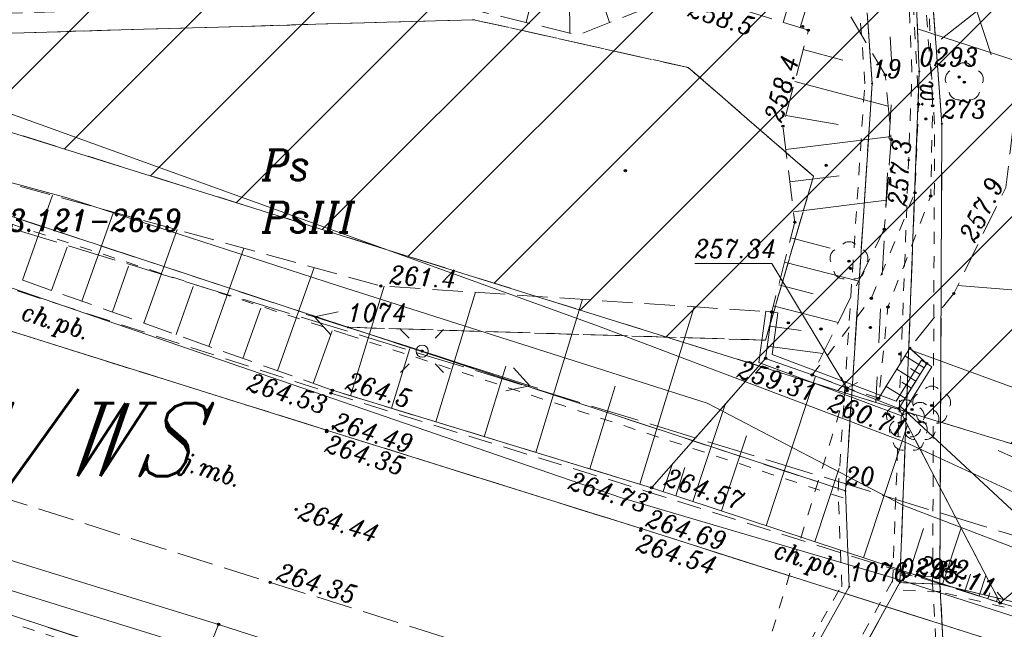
# Model space of a CAD drawing. Header units: metres. Extents: x 7435600 to 7436400, y 5537603 to 5538250.
# Tile 17 of 43: x 7435907 to 7435948, y 5537956 to 5537981. Entities that reach past the tile are written whole.
import ezdxf
from ezdxf.enums import TextEntityAlignment as Align

# ---------------------------------------------------------------- set-up
doc = ezdxf.new("R2010")
doc.units = ezdxf.units.M
doc.header["$MEASUREMENT"] = 0
for name, pattern in [('0.5_0.5', [1, 0.5, -0.5]), ('1.4_1.4', [2.8, 1.4, -1.4]), ('1.5_0.5', [2, 1.5, -0.5]), ('1.5_1.0', [2.5, 1.5, -1]), ('218-500', [1, 0.5, -0.5]), ('219-500', [0]), ('3117-500', [0]), ('ib05_500', [1, 0.5, -0.5]), ('mz1.0_0.5', [1.5, 1, -0.5]), ('mz1.25_0.5', [1.75, 1.25, -0.5]), ('mz2.0_0.5', [2.5, 2, -0.5])]:
    doc.linetypes.add(name, pattern=pattern)
doc.layers.get('0').update_dxf_attribs({"color": 2, "linetype": 'CONTINUOUS', "lineweight": 5})
doc.layers.add('!ramka', color=2, linetype='CONTINUOUS', lineweight=0)
doc.layers.add('BUIB02_02', color=7, linetype='CONTINUOUS', lineweight=0)
for name, color, linetype in [('000 Inne (niezydentyfikowane)', 7, 'CONTINUOUS'), ('131-Punkt osnowy pomiarowej-Atr103', 7, 'CONTINUOUS'), ('140-Punkty robocze', 7, 'CONTINUOUS'), ('203-Punkt załamania granicy działki nie stabilizowany', 7, 'CONTINUOUS'), ('203-Punkt załamania granicy działki nie stabilizowany-Atr103', 7, 'CONTINUOUS'), ('203-Punkt załamania granicy działki nie stabilizowany-Atr104', 7, 'CONTINUOUS'), ('209-Opis konturu klasyfikacyjnego', 7, 'CONTINUOUS'), ('210-Oznaczenie użytku', 7, 'CONTINUOUS'), ('216-Granica obrębu', 7, 'CONTINUOUS'), ('217-Granica konturu klasyfikcyjnego', 7, 'CONTINUOUS'), ('218-Granica użytku', 7, 'CONTINUOUS'), ('218-Granica użytku po granicy działki', 7, 'CONTINUOUS'), ('219-Linia granicy', 7, 'CONTINUOUS'), ('403-Punkt określonej wysokości', 7, 'CONTINUOUS'), ('995-Tekst dodatkowy duży', 7, 'CONTINUOUS'), ('bariera drogowa ochronna (linia)', 7, 'CONTINUOUS'), ('chodnik (powierzchnia)', 7, 'CONTINUOUS'), ('chodnik (powierzchnia)-Atr17', 7, 'CONTINUOUS'), ('drzewo liściaste (punkt)', 7, 'CONTINUOUS'), ('jezdnia (powierzchnia)', 7, 'CONTINUOUS'), ('jezdnia (powierzchnia)-Atr17', 7, 'CONTINUOUS'), ('krawężnik (linia)', 7, 'CONTINUOUS'), ('latarnia na słupie lub maszcie (punkt)', 7, 'CONTINUOUS'), ('Miejsce błędu lub ostrzeżenia po kontroli', 7, 'CONTINUOUS'), ('murek oporowy (linia)', 7, 'CONTINUOUS'), ('Nieprzekraczalna linia zabudowy', 7, 'CONTINUOUS'), ('ogrodzenie trwałe (linia)', 7, 'CONTINUOUS'), ('przepust (linia)', 7, 'CONTINUOUS'), ('przepust (linia) - symbol', 7, 'CONTINUOUS'), ('przewód elektroenergetyczny niskiego napięcia (linia) - symbol', 7, 'CONTINUOUS'), ('przewód gazowy (linia)', 7, 'CONTINUOUS'), ('przewód telekomunikacyjny (linia)', 7, 'CONTINUOUS'), ('przewód telekomunikacyjny - projektowany lub w budowie (linia) - ob. projektowany', 7, 'CONTINUOUS'), ('punkt wysokościowy naturalny', 7, 'CONTINUOUS'), ('punkt wysokościowy naturalny-Atr2', 7, 'CONTINUOUS'), ('punkt wysokościowy sztuczny', 7, 'CONTINUOUS'), ('punkt wysokościowy sztuczny-Atr2', 7, 'CONTINUOUS'), ('rów melioracyjny (powierzchnia)', 7, 'CONTINUOUS'), ('rów melioracyjny (powierzchnia)-Atr17', 7, 'CONTINUOUS'), ('skarpa nieumocniona (powierzchnia)', 7, 'CONTINUOUS'), ('skarpa umocniona (powierzchnia)', 7, 'CONTINUOUS'), ('Strefa zalewowa', 7, 'CONTINUOUS'), ('słup (punkt)', 7, 'CONTINUOUS')]:
    doc.layers.add(name, color=color, linetype=linetype)
doc.styles.get("Standard").update_dxf_attribs({"font": 'italic_1250.shx', "width": 0.75})
doc.linetypes.add('450-500k', pattern='A,2.5,0,[7,ksztalty.shx,S=0.714,R=0,X=0,Y=0],2.5', length=5)
doc.linetypes.add('902-500', pattern='A,3.75,0,[1,ksztalty.shx,S=0.5,R=0,X=0,Y=0],3.75', length=7.5)
doc.linetypes.add('ok01_500', pattern='A,1.75,0,[16,ksztalty.shx,S=1,R=0,X=0,Y=0],1.75', length=3.5)

# ---------------------------------------------------------------- blocks, each defined once
blk = doc.blocks.new('203')
at = {"linetype": 'Continuous', "lineweight": 0}
h = blk.add_hatch(color=0, dxfattribs=at)
edge = h.paths.add_edge_path()
edge.add_arc((0, 0), 0.045, 0, 360)
blk = doc.blocks.new('PE04')
at = {"color": 0, "linetype": 'Continuous', "lineweight": 13}
for p, q in [((4.65, 0), (3.784, 0.5)), ((0.65, 0), (0, 0)), ((0.65, 0), (1.65, 0)), ((1.65, 0), (2.65, 0)), ((2.65, 0), (3.65, 0)), ((3.65, 0), (4.65, 0)), ((4.65, 0), (3.784, -0.5)), ((4.65, 0), (5, 0))]:
    blk.add_line(p, q, dxfattribs=at)
blk = doc.blocks.new('SM04')
at = {"color": 0, "linetype": 'Continuous', "lineweight": 13}
blk.add_circle((0, 0), 0.25, dxfattribs=at)
blk = doc.blocks.new('SM011')
at = {"color": 0, "linetype": 'Continuous', "lineweight": 13}
for p, q in [((-0.53, 0.531), (-0.883, 0.884)), ((0.531, 0.531), (0.884, 0.884)), ((-0.53, -0.53), (-0.883, -0.883)), ((0.531, -0.53), (0.884, -0.883))]:
    blk.add_line(p, q, dxfattribs=at)
blk = doc.blocks.new('OP021')
at = {"linetype": 'Continuous', "lineweight": 13}
h = blk.add_hatch(color=0, dxfattribs=at)
edge = h.paths.add_edge_path()
edge.add_arc((0, 0), 0.05, 0, 360)
at = {"color": 0, "linetype": 'Continuous', "lineweight": 13}
for centre, start, end in [((-0.38, 0.124), 121.308, 202.548), ((0, 0.4), 49.272, 130.728), ((0.38, 0.124), 337.452, 58.692), ((-0.235, -0.324), 193.221, 274.871), ((0.235, -0.324), 265.129, 346.779)]:
    blk.add_arc(centre, 0.4, start, end, dxfattribs=at)
blk = doc.blocks.new('IB05')
at = {"color": 0, "linetype": 'Continuous', "lineweight": 13}
for q in [(0.354, 0.354), (0.354, -0.354)]:
    blk.add_line((0, 0), q, dxfattribs=at)
blk = doc.blocks.new('PW02')
at = {"linetype": 'Continuous', "lineweight": 13}
h = blk.add_hatch(color=0, dxfattribs=at)
edge = h.paths.add_edge_path()
edge.add_arc((0, 0), 0.045, 0, 360)
blk = doc.blocks.new('PW01')
at = {"linetype": 'Continuous', "lineweight": 13}
h = blk.add_hatch(color=0, dxfattribs=at)
edge = h.paths.add_edge_path()
edge.add_arc((0, 0), 0.045, 0, 360)
blk = doc.blocks.new('PIKIETA')
at = {"color": 0}
blk.add_circle((0, 0), 0.045, dxfattribs=at)
blk = doc.blocks.new('801')
at = {"linetype": 'Continuous', "lineweight": 13}
h = blk.add_hatch(color=0, dxfattribs=at)
edge = h.paths.add_edge_path()
edge.add_arc((0, 0), 0.045, 0, 360)

msp = doc.modelspace()

# ---------------------------------------------------------------- hatches: boundary and pattern name
at = {"layer": 'BUIB02_02', "linetype": 'Continuous', "lineweight": 5}
h = msp.add_hatch(dxfattribs=at)
h.set_pattern_fill('HATCH', color=5, style=0, pattern_type=2)
h.set_pattern_definition([(45, (7435931.3295, 5538016.6377), (-2.3199, 2.3199), [])])
h.paths.add_polyline_path([(7435942.54, 5537965.49), (7435954.01, 5537962), (7435954.69, 5537968.64), (7435954.49, 5537974.2), (7435954.23, 5537982.09), (7435956.08, 5537987.17), (7435961.38, 5537997.59), (7435952.34, 5538001.86), (7435946.24, 5538003.48), (7435940.13, 5538005.1), (7435932.04, 5538005.74), (7435931.4, 5538003.98), (7435917.25, 5538005.01), (7435904.32, 5538006.05), (7435898.91, 5538006.81), (7435882.32, 5538006.34), (7435877.4, 5538003.99), (7435867.3, 5537999.62), (7435862.82, 5537995.58), (7435859.81, 5537991.37), (7435864.71, 5537989.81)])

# ---------------------------------------------------------------- linework, layer by layer
at = {"layer": '!ramka', "color": 251, "linetype": 'Continuous', "lineweight": 13}
msp.add_3dface([(7435692.445, 5538052.761), (7436192.445, 5538052.761), (7436192.445, 5537747.761), (7435692.445, 5537747.761)], dxfattribs=at)
at = {"layer": '000 Inne (niezydentyfikowane)', "color": 251, "linetype": 'Continuous', "lineweight": 13, "flags": 128}
for points in [[(7435929.95, 5537980.68), (7435929.9, 5537986.33)], [(7435928.16, 5537981.12), (7435928.8, 5537983.78)], [(7435931.59, 5537981.11), (7435930.74, 5537983.72)], [(7435939.43, 5537980.91), (7435939.94, 5537982.58)], [(7435938.73, 5537981.12), (7435939.02, 5537982.07)], [(7435939.56, 5537980), (7435941.19, 5537979.57)], [(7435939.21, 5537978.69), (7435943.05, 5537977.67)], [(7435938.84, 5537977.29), (7435941, 5537976.92)], [(7435938.84, 5537975.89), (7435943.17, 5537976.42)], [(7435939, 5537974.56), (7435941.04, 5537974.81)], [(7435907.44, 5537970.52), (7435908.68, 5537974.01)], [(7435939.16, 5537973.33), (7435942.98, 5537973.81)], [(7435909.88, 5537969.66), (7435911.18, 5537973.32)], [(7435912.43, 5537968.75), (7435913.8, 5537972.6)], [(7435939.04, 5537972.26), (7435940.67, 5537971.84)], [(7435908.64, 5537970.09), (7435909.28, 5537971.88)], [(7435915.11, 5537967.79), (7435916.55, 5537971.84)], [(7435911.14, 5537969.21), (7435911.8, 5537971.09)], [(7435938.79, 5537971.26), (7435941.84, 5537970.48)], [(7435917.93, 5537966.79), (7435919.44, 5537971.04)], [(7435920.94, 5537965.76), (7435922.32, 5537970.27)], [(7435938.55, 5537970.33), (7435939.97, 5537969.96)], [(7435954.13, 5537969.64), (7435945.91, 5537970.3)], [(7435913.76, 5537968.28), (7435914.46, 5537970.25)], [(7435924.45, 5537964.69), (7435926.08, 5537970.02)], [(7435928.56, 5537963.43), (7435930.48, 5537969.73)], [(7435938.32, 5537969.46), (7435940.99, 5537968.77)], [(7435916.51, 5537967.3), (7435917.24, 5537969.37)], [(7435932.84, 5537962.13), (7435935.07, 5537969.42)], [(7435919.4, 5537966.27), (7435920.18, 5537968.44)], [(7435938.18, 5537968.62), (7435939.47, 5537968.45)], [(7435922.62, 5537965.25), (7435923.37, 5537967.7)], [(7435938.07, 5537967.8), (7435940.36, 5537967.5)], [(7435952.62, 5537964.48), (7435944.07, 5537967.61)], [(7435926.43, 5537964.08), (7435927.32, 5537966.98)], [(7435930.78, 5537962.76), (7435931.82, 5537966.16)], [(7435950.04, 5537959.3), (7435943.55, 5537965.33)], [(7435951.6, 5537961.7), (7435947.57, 5537963.51)], [(7435947.81, 5537957.37), (7435947.54, 5537957.68)]]:
    msp.add_lwpolyline(points, dxfattribs=at)
at = {"layer": '216-Granica obrębu', "color": 3, "linetype": '1.5_1.0', "lineweight": 13, "flags": 128}
for points in [[(7435947.705, 5538003.09), (7435946.19, 5537999.46), (7435943.83, 5537991.28), (7435944.33, 5537979.1), (7435943.53, 5537958.08), (7435938.41, 5537948.81), (7435934.24, 5537941.62), (7435923.3, 5537933.82), (7435903.43, 5537924.18), (7435887.18, 5537929.65), (7435883.87, 5537927.871)], [(7435883.87, 5537927.871), (7435887.18, 5537929.65), (7435903.43, 5537924.18), (7435923.3, 5537933.82), (7435934.24, 5537941.62), (7435938.41, 5537948.81), (7435943.53, 5537958.08), (7435944.33, 5537979.1), (7435943.83, 5537991.28)]]:
    msp.add_lwpolyline(points, dxfattribs=at)
at = {"layer": '217-Granica konturu klasyfikcyjnego', "color": 3, "linetype": '1.5_0.5', "lineweight": 13, "flags": 128}
for points in [[(7435944.43, 5537988.07), (7435945.26, 5537976.95)], [(7435885.95, 5537980.07), (7435926, 5537981.23)], [(7435926, 5537981.23), (7435885.95, 5537980.07)], [(7435926, 5537981.23), (7435934.83, 5537979.26)], [(7435934.83, 5537979.26), (7435926, 5537981.23)], [(7435942.39, 5537978.61), (7435942.19, 5537981.51)], [(7435885.95, 5537980.07), (7435920.83, 5537968.58)], [(7435934.83, 5537979.26), (7435939.98, 5537974.79)], [(7435939.98, 5537974.79), (7435934.83, 5537979.26)], [(7435941.29, 5537961.85), (7435942.39, 5537978.61)], [(7435945.26, 5537976.95), (7435945.18, 5537958.01)], [(7435939.98, 5537974.79), (7435938, 5537968.05)], [(7435938, 5537968.05), (7435939.98, 5537974.79)], [(7435938, 5537968.05), (7435920.83, 5537968.58)], [(7435920.83, 5537968.58), (7435941.29, 5537961.85)], [(7435920.83, 5537968.58), (7435938, 5537968.05)], [(7435917.53, 5537953.28), (7435887.88, 5537962.99)], [(7435943.53, 5537958.08), (7435938.41, 5537948.81)], [(7435945.18, 5537958.01), (7435943.53, 5537958.08)], [(7435945.18, 5537958.01), (7435949.84, 5537956.89)], [(7435945.85, 5537945.72), (7435945.18, 5537958.01)]]:
    msp.add_lwpolyline(points, dxfattribs=at)
at = {"layer": '218-Granica użytku', "color": 3, "linetype": '218-500', "lineweight": 13, "flags": 128}
for points in [[(7435885.95, 5537980.07), (7435926, 5537981.23)], [(7435926, 5537981.23), (7435885.95, 5537980.07)], [(7435926, 5537981.23), (7435934.83, 5537979.26)], [(7435934.83, 5537979.26), (7435926, 5537981.23)], [(7435934.83, 5537979.26), (7435939.98, 5537974.79)], [(7435939.98, 5537974.79), (7435934.83, 5537979.26)], [(7435939.98, 5537974.79), (7435938, 5537968.05)], [(7435938, 5537968.05), (7435939.98, 5537974.79)], [(7435938, 5537968.05), (7435920.83, 5537968.58)], [(7435920.83, 5537968.58), (7435938, 5537968.05)]]:
    msp.add_lwpolyline(points, dxfattribs=at)
at = {"layer": '218-Granica użytku po granicy działki', "color": 3, "linetype": '0.5_0.5', "lineweight": 13}
for p, q in [((7435944.03, 5537979.088), (7435943.53, 5537991.268)), ((7435944.961, 5537976.928), (7435944.131, 5537988.048)), ((7435942.091, 5537978.589), (7435941.891, 5537981.489)), ((7435920.736, 5537968.295), (7435885.856, 5537979.785)), ((7435943.23, 5537958.091), (7435944.03, 5537979.111)), ((7435944.03, 5537979.111), (7435944.03, 5537979.111)), ((7435944.03, 5537979.111), (7435944.03, 5537979.111)), ((7435944.03, 5537979.088), (7435944.03, 5537979.088)), ((7435944.03, 5537979.088), (7435944.03, 5537979.088)), ((7435940.991, 5537961.869), (7435942.091, 5537978.629)), ((7435942.091, 5537978.629), (7435942.091, 5537978.629)), ((7435942.091, 5537978.629), (7435942.091, 5537978.629)), ((7435942.091, 5537978.589), (7435942.091, 5537978.589)), ((7435942.091, 5537978.589), (7435942.091, 5537978.589)), ((7435944.88, 5537958.011), (7435944.96, 5537976.951)), ((7435944.96, 5537976.951), (7435944.96, 5537976.951)), ((7435944.96, 5537976.951), (7435944.96, 5537976.951)), ((7435944.961, 5537976.928), (7435944.961, 5537976.928)), ((7435944.961, 5537976.928), (7435944.961, 5537976.928)), ((7435941.196, 5537961.565), (7435920.736, 5537968.295)), ((7435920.736, 5537968.295), (7435920.736, 5537968.295)), ((7435920.736, 5537968.295), (7435920.736, 5537968.295)), ((7435920.736, 5537968.295), (7435920.736, 5537968.295)), ((7435920.736, 5537968.295), (7435920.736, 5537968.295)), ((7435917.437, 5537952.995), (7435887.787, 5537962.705)), ((7435941.15, 5537957.898), (7435940.99, 5537961.838)), ((7435940.99, 5537961.838), (7435940.99, 5537961.838)), ((7435940.99, 5537961.838), (7435940.99, 5537961.838)), ((7435940.991, 5537961.869), (7435940.991, 5537961.869)), ((7435940.991, 5537961.869), (7435940.991, 5537961.869)), ((7435941.196, 5537961.565), (7435941.196, 5537961.565)), ((7435941.196, 5537961.565), (7435941.196, 5537961.565)), ((7435938.147, 5537948.955), (7435943.267, 5537958.225)), ((7435943.267, 5537958.225), (7435943.267, 5537958.225)), ((7435943.267, 5537958.225), (7435943.267, 5537958.225)), ((7435943.543, 5537958.38), (7435943.543, 5537958.38)), ((7435943.543, 5537958.38), (7435943.543, 5537958.38)), ((7435943.543, 5537958.38), (7435945.193, 5537958.31)), ((7435945.193, 5537958.31), (7435945.193, 5537958.31)), ((7435945.193, 5537958.31), (7435945.193, 5537958.31)), ((7435935.408, 5537947.747), (7435941.188, 5537958.057)), ((7435941.15, 5537957.898), (7435941.15, 5537957.898)), ((7435941.15, 5537957.898), (7435941.15, 5537957.898)), ((7435941.188, 5537958.057), (7435941.188, 5537958.057)), ((7435941.188, 5537958.057), (7435941.188, 5537958.057)), ((7435943.23, 5537958.091), (7435943.23, 5537958.091)), ((7435943.23, 5537958.091), (7435943.23, 5537958.091)), ((7435945.167, 5537957.71), (7435943.517, 5537957.78)), ((7435943.517, 5537957.78), (7435943.517, 5537957.78)), ((7435943.517, 5537957.78), (7435943.517, 5537957.78)), ((7435944.88, 5537958.011), (7435944.88, 5537958.011)), ((7435944.88, 5537958.011), (7435944.88, 5537958.011)), ((7435945.55, 5537945.704), (7435944.88, 5537957.994)), ((7435944.88, 5537957.994), (7435944.88, 5537957.994)), ((7435944.88, 5537957.994), (7435944.88, 5537957.994)), ((7435949.77, 5537956.598), (7435945.11, 5537957.718)), ((7435945.11, 5537957.718), (7435945.11, 5537957.718)), ((7435945.11, 5537957.718), (7435945.11, 5537957.718)), ((7435945.167, 5537957.71), (7435945.167, 5537957.71)), ((7435945.167, 5537957.71), (7435945.167, 5537957.71))]:
    msp.add_line(p, q, dxfattribs=at)
at = {"layer": '219-Linia granicy', "color": 3, "linetype": '219-500', "lineweight": 13, "flags": 128}
for points in [[(7435944.33, 5537979.1), (7435943.83, 5537991.28)], [(7435944.43, 5537988.07), (7435945.26, 5537976.95)], [(7435942.19, 5537981.51), (7435942.39, 5537978.61)], [(7435920.83, 5537968.58), (7435885.95, 5537980.07)], [(7435943.53, 5537958.08), (7435944.33, 5537979.1)], [(7435942.39, 5537978.61), (7435941.29, 5537961.85)], [(7435945.18, 5537958.01), (7435945.26, 5537976.95)], [(7435941.29, 5537961.85), (7435920.83, 5537968.58)], [(7435917.53, 5537953.28), (7435887.88, 5537962.99)], [(7435941.45, 5537957.91), (7435941.29, 5537961.85)], [(7435941.45, 5537957.91), (7435935.67, 5537947.6)], [(7435938.41, 5537948.81), (7435943.53, 5537958.08)], [(7435943.53, 5537958.08), (7435945.18, 5537958.01)], [(7435945.18, 5537958.01), (7435945.85, 5537945.72)], [(7435945.18, 5537958.01), (7435949.84, 5537956.89)]]:
    msp.add_lwpolyline(points, dxfattribs=at)
at = {"layer": 'bariera drogowa ochronna (linia)', "color": 251, "linetype": 'ok01_500', "lineweight": 13, "flags": 128}
msp.add_lwpolyline([(7435920.19, 5537965.99), (7435933.32, 5537961.98), (7435947.66, 5537957.24)], dxfattribs=at)
at = {"layer": 'chodnik (powierzchnia)', "color": 251, "linetype": 'mz1.0_0.5', "lineweight": 13, "flags": 128}
msp.add_lwpolyline([(7435854.62, 5537987.38), (7435875.4, 5537980.86), (7435876.13, 5537980.13), (7435895.63, 5537973.87), (7435920.13, 5537965.87), (7435933.25, 5537961.79), (7435947.66, 5537957.24), (7435949.05, 5537956.84), (7435948.59, 5537955.3), (7435932.89, 5537960.3), (7435919.95, 5537964.35), (7435895.13, 5537972.13), (7435875.07, 5537978.57), (7435853.94, 5537985.24)], close=True, dxfattribs=at)
at = {"layer": 'jezdnia (powierzchnia)', "color": 251, "linetype": '1.5_0.5', "lineweight": 13, "flags": 128}
msp.add_lwpolyline([(7435787.98, 5537999.13), (7435812.53, 5537991.36), (7435837.49, 5537983.4), (7435851.56, 5537978.92), (7435872.9, 5537972.2), (7435884.62, 5537968.52), (7435893.22, 5537965.82), (7435917.63, 5537958.09), (7435931.26, 5537953.8), (7435946.49, 5537948.88), (7435956.04, 5537945.83), (7435981.79, 5537937.53), (7436000.26, 5537931.81), (7436006.5, 5537929.57), (7436018.45, 5537924.52), (7436030.52, 5537919.43), (7436040.91, 5537915.64), (7436044.65, 5537914.31), (7436047.5, 5537913.32), (7436048.48, 5537913.11), (7436051.09, 5537912.8), (7436055.46, 5537912.3), (7436060.57, 5537911.81), (7436062.36, 5537911.5), (7436063.03, 5537911.36), (7436070.16, 5537909.02), (7436075.77, 5537907.07), (7436087.88, 5537902.7), (7436092.65, 5537900.86), (7436104.8, 5537895.98), (7436111.99, 5537892.99), (7436117.36, 5537890.77), (7436120.52, 5537889.46), (7436121.95, 5537888.81), (7436122.58, 5537888.36), (7436123.09, 5537887.94), (7436123.7, 5537887.23), (7436124.27, 5537886.43), (7436124.63, 5537885.44), (7436124.96, 5537883.49), (7436124.82, 5537882.04), (7436132.59, 5537891.94), (7436128.79, 5537893.6), (7436127.56, 5537894.18), (7436120.05, 5537897.35), (7436109.2, 5537901.85), (7436098.73, 5537906.14), (7436090.27, 5537909.41), (7436082.51, 5537912.25), (7436078.14, 5537913.79), (7436065.14, 5537918.22), (7436053.81, 5537921.98), (7436047.55, 5537924.02), (7436039.35, 5537926.69), (7436033.49, 5537928.6), (7436025.95, 5537930.99), (7436016.54, 5537933.92), (7436002.02, 5537938.44), (7435996.37, 5537940.2), (7435994.48, 5537940.74), (7435983.95, 5537944.1), (7435976.31, 5537946.5), (7435971.56, 5537947.96), (7435963.8, 5537950.41), (7435957.25, 5537952.56), (7435948.59, 5537955.3), (7435932.89, 5537960.3), (7435919.95, 5537964.35), (7435895.13, 5537972.13), (7435875.07, 5537978.57), (7435853.94, 5537985.24), (7435845.26, 5537987.99), (7435839.58, 5537989.79), (7435830.87, 5537992.55), (7435814.74, 5537997.65), (7435806.05, 5538000.41), (7435789.9, 5538005.53), (7435788.87, 5538002.22)], close=True, dxfattribs=at)
at = {"layer": 'krawężnik (linia)', "color": 251, "linetype": 'Continuous', "lineweight": 13, "flags": 128}
for points in [[(7436002.02, 5537938.44), (7435996.37, 5537940.2), (7435994.48, 5537940.74), (7435983.95, 5537944.1), (7435976.31, 5537946.5), (7435971.56, 5537947.96), (7435963.8, 5537950.41), (7435957.25, 5537952.56), (7435948.59, 5537955.3), (7435932.89, 5537960.3), (7435919.95, 5537964.35), (7435895.13, 5537972.13), (7435875.07, 5537978.57), (7435853.94, 5537985.24), (7435845.26, 5537987.99), (7435839.58, 5537989.79), (7435830.87, 5537992.55), (7435814.74, 5537997.65), (7435806.05, 5538000.41), (7435789.9, 5538005.53)], [(7435971.56, 5537947.96), (7435963.8, 5537950.41), (7435957.25, 5537952.56), (7435948.59, 5537955.3), (7435932.89, 5537960.3), (7435919.95, 5537964.35), (7435895.13, 5537972.13), (7435875.07, 5537978.57), (7435853.94, 5537985.24), (7435845.26, 5537987.99), (7435839.58, 5537989.79), (7435830.87, 5537992.55), (7435814.74, 5537997.65), (7435806.05, 5538000.41), (7435789.9, 5538005.53)], [(7435891.34, 5537963.82), (7435915.51, 5537956.36)]]:
    msp.add_lwpolyline(points, dxfattribs=at)
at = {"layer": 'Miejsce błędu lub ostrzeżenia po kontroli', "color": 214, "linetype": '1.4_1.4', "lineweight": 13, "flags": 128}
for points in [[(7435864.71, 5537989.81), (7435942.54, 5537965.49), (7435943.23, 5537978.91), (7435942.54, 5537990.26), (7435945.25, 5538001.25), (7435946.24, 5538003.48)], [(7435942.54, 5537965.49), (7435996.65, 5537949.04), (7436064.9, 5537926.91), (7436099.32, 5537915.75), (7436131.86, 5537901.49)]]:
    msp.add_lwpolyline(points, dxfattribs=at)
at = {"layer": 'murek oporowy (linia)', "color": 251, "lineweight": 13}
for p, q in [((7435938.012, 5537969.242), (7435937.736, 5537967.136)), ((7435937.736, 5537967.136), (7435943.594, 5537964.934)), ((7435943.594, 5537964.934), (7435944.852, 5537966.958))]:
    msp.add_line(p, q, dxfattribs=at)
at = {"layer": 'murek oporowy (linia)', "color": 251, "linetype": 'Continuous', "lineweight": 13}
for p, q in [((7435938.26, 5537969.21), (7435938.012, 5537969.242)), ((7435938.508, 5537969.178), (7435938.26, 5537969.21)), ((7435944.428, 5537967.222), (7435944.64, 5537967.09)), ((7435944.64, 5537967.09), (7435944.852, 5537966.958))]:
    msp.add_line(p, q, dxfattribs=at)
at = {"layer": 'murek oporowy (linia)', "color": 251, "linetype": '450-500k', "lineweight": 13}
for p, q in [((7435938.508, 5537969.178), (7435938.284, 5537967.464)), ((7435938.284, 5537967.464), (7435943.386, 5537965.546)), ((7435943.386, 5537965.546), (7435944.428, 5537967.222))]:
    msp.add_line(p, q, dxfattribs=at)
at = {"layer": 'Nieprzekraczalna linia zabudowy', "color": 251, "linetype": '3117-500', "lineweight": 13, "elevation": 0, "flags": 128}
msp.add_lwpolyline([(7435947.289, 5537979.784), (7435946.696, 5537981.583), (7435945.234, 5537980.425)], dxfattribs=at)
at = {"layer": 'Nieprzekraczalna linia zabudowy', "color": 251, "linetype": '3117-500', "lineweight": 13, "flags": 128}
msp.add_lwpolyline([(7436132.87, 5537917.47), (7436105.98, 5537928.56), (7436069.68, 5537940.95), (7436009.28, 5537960.91), (7435960.76, 5537975.49), (7435944.26, 5537980.85)], dxfattribs=at)
msp.add_lwpolyline([(7436132.87, 5537917.47), (7436105.98, 5537928.56), (7436069.68, 5537940.95), (7436009.28, 5537960.91), (7435960.76, 5537975.49), (7435944.26, 5537980.85)], dxfattribs=at)
msp.add_lwpolyline([(7436132.87, 5537917.47), (7436105.98, 5537928.56), (7436069.68, 5537940.95), (7436009.28, 5537960.91), (7435960.76, 5537975.49), (7435944.26, 5537980.85)], dxfattribs=at)
at = {"layer": 'ogrodzenie trwałe (linia)', "color": 251, "linetype": '902-500', "lineweight": 13, "flags": 128}
msp.add_lwpolyline([(7435889.97, 5537959.64), (7435890.95, 5537962.71), (7435915.06, 5537955.25), (7435915.51, 5537956.36), (7435930.62, 5537951.49), (7435928.4, 5537949.53), (7435925.46, 5537947.76), (7435919.27, 5537942.81), (7435911.22, 5537935.81)], dxfattribs=at)
at = {"layer": 'przepust (linia)', "color": 251, "linetype": 'ib05_500', "lineweight": 13, "flags": 128}
msp.add_lwpolyline([(7435935.05, 5537945.56), (7435941.35, 5537966.08)], dxfattribs=at)
at = {"layer": 'przewód gazowy (linia)', "color": 40, "linetype": 'Continuous', "lineweight": 13, "flags": 128}
for points in [[(7435880.89, 5537963.96), (7435883.95, 5537972.34), (7435887.5, 5537980.94), (7435897.16, 5537977.2), (7435909.28, 5537973.9), (7435920.44, 5537970.29), (7435935.61, 5537965.46), (7435943.65, 5537961.27)], [(7436115.36, 5537902.41), (7436086.96, 5537911.98), (7436069.03, 5537918.12), (7436049.03, 5537925.09), (7436028.69, 5537931.7), (7436019.45, 5537934.66), (7436003.71, 5537939.63), (7435979.37, 5537947.59), (7435943.65, 5537961.27)]]:
    msp.add_lwpolyline(points, dxfattribs=at)
at = {"layer": 'przewód telekomunikacyjny (linia)', "color": 30, "linetype": 'Continuous', "lineweight": 13, "flags": 128}
for points in [[(7435792.809, 5538009.551), (7435823.4, 5538000.98), (7435844.9, 5537995.05), (7435859.43, 5537991.36), (7435877.61, 5537986.68), (7435905.58, 5537977.85), (7435931.13, 5537968.62), (7435943.75, 5537963.85)], [(7435792.497, 5538007.835), (7435807.14, 5538003.12), (7435822.56, 5537997.87), (7435839.31, 5537991.93), (7435853.13, 5537987.32), (7435867.39, 5537983.93), (7435875.26, 5537981.09), (7435883.45, 5537977.54), (7435893.32, 5537974.89), (7435908.33, 5537969.73), (7435932.08, 5537961.56), (7435943.53, 5537958.19), (7435981.13, 5537946.12)], [(7435981.96, 5537949.04), (7435962.29, 5537955.3), (7435943.75, 5537963.85)]]:
    msp.add_lwpolyline(points, dxfattribs=at)
at = {"layer": 'przewód telekomunikacyjny - projektowany lub w budowie (linia) - ob. projektowany', "color": 30, "linetype": 'mz2.0_0.5', "lineweight": 13, "flags": 128}
msp.add_lwpolyline([(7435792.843, 5538009.737), (7435824.83, 5537998.33), (7435855.01, 5537989.2), (7435890.63, 5537977.66), (7435960.78, 5537956.17), (7435995.22, 5537944.87), (7436035.99, 5537931.9), (7436029.28, 5537911.61)], dxfattribs=at)
at = {"layer": 'punkt wysokościowy sztuczny-Atr2', "color": 251, "lineweight": 9, "flags": 128}
msp.add_lwpolyline([(7435941.35, 5537966.08), (7435938.27, 5537971.2), (7435935.092, 5537971.2)], dxfattribs=at)
at = {"layer": 'rów melioracyjny (powierzchnia)', "color": 251, "linetype": '0.5_0.5', "lineweight": 13, "flags": 128}
msp.add_lwpolyline([(7435939.93, 5537966.62), (7435942.36, 5537969.77), (7435944.15, 5537974.11), (7435944.3, 5537977.75), (7435943.94, 5537984.58), (7435941.09, 5537984.79), (7435936.79, 5537986.29), (7435936.89, 5537986.69), (7435941.21, 5537985.14), (7435943.59, 5537985.6), (7435943.73, 5537989.7), (7435944.97, 5537993.99), (7435945.73, 5537993.73), (7435944.49, 5537989.31), (7435944.68, 5537983.33), (7435944.88, 5537977.69), (7435944.8, 5537973.98), (7435943.04, 5537969.41), (7435942.66, 5537965.66), (7435941.35, 5537966.08)], close=True, dxfattribs=at)
at = {"layer": 'skarpa nieumocniona (powierzchnia)', "color": 251, "linetype": 'mz1.25_0.5', "lineweight": 13, "flags": 128}
for points in [[(7435943.49, 5537965.24), (7435944.64, 5537967.09), (7435943.94, 5537967.72), (7435945.75, 5537969.97), (7435947.89, 5537974.33), (7435948.47, 5537979.16), (7435948.45, 5537986.18), (7435950.62, 5537994.24), (7435957.76, 5537989.01), (7435955.38, 5537980.7), (7435954.42, 5537973.19), (7435954.03, 5537968.34), (7435951.04, 5537960.16), (7435947.66, 5537957.24)], [(7435908.09, 5537989.88), (7435916.04, 5537988.81), (7435928.34, 5537986.72), (7435937.23, 5537984.52), (7435941.4, 5537981.53), (7435942.93, 5537978.96), (7435943.18, 5537976.3), (7435942.89, 5537972.61), (7435939.93, 5537966.62), (7435938.01, 5537967.3), (7435938.26, 5537969.21), (7435939.21, 5537972.9), (7435938.72, 5537976.85), (7435939.77, 5537980.8), (7435934.75, 5537982.35), (7435930.29, 5537980.6), (7435924.31, 5537982.05), (7435906.36, 5537981.48), (7435900.92, 5537981.78), (7435898.75, 5537981.36), (7435888.69, 5537981.26), (7435876.21, 5537983.54), (7435898.62, 5537987.55)], [(7435897.24, 5537977.17), (7435922.18, 5537970.28), (7435938.26, 5537969.21), (7435938.01, 5537967.3), (7435933.32, 5537961.98), (7435920.19, 5537965.99), (7435895.89, 5537974.63), (7435876.26, 5537980.96), (7435876.21, 5537983.54), (7435888.69, 5537981.26)]]:
    msp.add_lwpolyline(points, close=True, dxfattribs=at)
at = {"layer": 'skarpa umocniona (powierzchnia)', "color": 251, "linetype": 'Continuous', "lineweight": 13, "flags": 128}
for points in [[(7435942.61, 5537965.58), (7435943.49, 5537965.24), (7435944.64, 5537967.09), (7435943.94, 5537967.72)], [(7435933.32, 5537961.98), (7435947.66, 5537957.24), (7435943.49, 5537965.24), (7435942.61, 5537965.58), (7435941.35, 5537966.08), (7435939.93, 5537966.62), (7435938.01, 5537967.3)]]:
    msp.add_lwpolyline(points, close=True, dxfattribs=at)
for points in [[(7435944.53, 5537966.91), (7435943.74, 5537967.4)], [(7435944.19, 5537966.37), (7435943.41, 5537966.86)], [(7435944.36, 5537966.64), (7435943.97, 5537966.89)], [(7435938.03, 5537960.42), (7435940.06, 5537966.57)], [(7435944.01, 5537966.07), (7435943.61, 5537966.32)], [(7435943.75, 5537965.66), (7435942.97, 5537966.15)], [(7435935.02, 5537961.42), (7435936.34, 5537965.4)], [(7435942.04, 5537959.1), (7435943.85, 5537964.56)], [(7435936.19, 5537961.03), (7435937.22, 5537964.12)], [(7435933.79, 5537961.82), (7435934.16, 5537962.94)], [(7435934.31, 5537961.65), (7435934.69, 5537962.81)], [(7435940.03, 5537959.76), (7435941.03, 5537962.79)], [(7435943.91, 5537958.48), (7435944.51, 5537960.3)], [(7435945.29, 5537958.02), (7435946.05, 5537960.33)], [(7435946.21, 5537957.72), (7435946.44, 5537958.43)], [(7435946.79, 5537957.53), (7435947.07, 5537958.37)], [(7435947.15, 5537957.41), (7435947.23, 5537957.66)], [(7435947.5, 5537957.29), (7435947.55, 5537957.44)]]:
    msp.add_lwpolyline(points, dxfattribs=at)
at = {"layer": 'Strefa zalewowa', "color": 5, "linetype": 'Continuous', "lineweight": 13, "flags": 128}
for points in [[(7435954.01, 5537962), (7435954.69, 5537968.64), (7435954.49, 5537974.2), (7435954.23, 5537982.09), (7435956.08, 5537987.17), (7435961.38, 5537997.59), (7435952.34, 5538001.86), (7435946.24, 5538003.48), (7435940.13, 5538005.1), (7435932.04, 5538005.74), (7435931.4, 5538003.98), (7435917.25, 5538005.01), (7435904.32, 5538006.05), (7435898.91, 5538006.81), (7435882.32, 5538006.34), (7435877.4, 5538003.99), (7435867.3, 5537999.62), (7435862.82, 5537995.58), (7435859.81, 5537991.37), (7435864.71, 5537989.81), (7435942.54, 5537965.49)], [(7435954.01, 5537962), (7435954.69, 5537968.64), (7435954.49, 5537974.2), (7435954.23, 5537982.09), (7435956.08, 5537987.17), (7435961.38, 5537997.59), (7435952.34, 5538001.86), (7435946.24, 5538003.48), (7435940.13, 5538005.1), (7435932.04, 5538005.74), (7435931.4, 5538003.98), (7435917.25, 5538005.01), (7435904.32, 5538006.05), (7435898.91, 5538006.81), (7435882.32, 5538006.34), (7435877.4, 5538003.99), (7435867.3, 5537999.62), (7435862.82, 5537995.58), (7435859.81, 5537991.37), (7435864.71, 5537989.81), (7435942.54, 5537965.49), (7435954.01, 5537962)], [(7435954.01, 5537962), (7435954.69, 5537968.64), (7435954.49, 5537974.2), (7435954.23, 5537982.09), (7435956.08, 5537987.17), (7435961.38, 5537997.59), (7435952.34, 5538001.86), (7435946.24, 5538003.48), (7435940.13, 5538005.1), (7435932.04, 5538005.74), (7435931.4, 5538003.98), (7435917.25, 5538005.01), (7435904.32, 5538006.05), (7435898.91, 5538006.81), (7435882.32, 5538006.34), (7435877.4, 5538003.99), (7435867.3, 5537999.62), (7435862.82, 5537995.58), (7435859.81, 5537991.37), (7435864.71, 5537989.81), (7435942.54, 5537965.49), (7435954.01, 5537962)]]:
    msp.add_lwpolyline(points, close=True, dxfattribs=at)

# ---------------------------------------------------------------- block references
at = {"layer": '140-Punkty robocze', "color": 1, "linetype": 'Continuous', "lineweight": 13}
for p in [(7435939.54, 5537980.95), (7435939.77, 5537980.8), (7435942.93, 5537978.96), (7435945.97, 5537978.87), (7435946.18, 5537978.66), (7435944.3, 5537977.75), (7435944.88, 5537977.69), (7435944.6, 5537977.15), (7435938.72, 5537976.85), (7435943.18, 5537976.3), (7435940.5, 5537975.24), (7435932.24, 5537975.02), (7435944.15, 5537974.11), (7435944.8, 5537973.98), (7435939.21, 5537972.9), (7435942.89, 5537972.61), (7435941.44, 5537971.3), (7435941.5, 5537971), (7435922.18, 5537970.28), (7435945.75, 5537969.97), (7435942.36, 5537969.77), (7435943.04, 5537969.41), (7435938.26, 5537969.21), (7435938.94, 5537968.76), (7435940.29, 5537968.51), (7435942.32, 5537968.57), (7435923.88, 5537967.6), (7435943.53, 5537967.48), (7435943.94, 5537967.72), (7435938.01, 5537967.3), (7435944.64, 5537967.09), (7435938.51, 5537966.95), (7435939.04, 5537966.71), (7435939.93, 5537966.62), (7435920.13, 5537965.87), (7435920.19, 5537965.99), (7435941.35, 5537966.08), (7435941.36, 5537965.97), (7435942.66, 5537965.66), (7435944.84, 5537965.36), (7435943.49, 5537965.24), (7435944.03, 5537965.2), (7435943.76, 5537964.8), (7435944.36, 5537964.69), (7435919.95, 5537964.35), (7435919.95, 5537964.29), (7435920.22, 5537964.5), (7435943.88, 5537964.25), (7435933.25, 5537961.79), (7435933.32, 5537961.98), (7435918.7, 5537961.09), (7435932.87, 5537960.22), (7435932.89, 5537960.3), (7435917.63, 5537958.09), (7435947.66, 5537957.24), (7435915.51, 5537956.36)]:
    msp.add_blockref('PIKIETA', p, dxfattribs=at)
at = {"layer": '203-Punkt załamania granicy działki nie stabilizowany', "color": 3, "linetype": 'Continuous', "lineweight": 13}
for p in [(7435944.33, 5537979.1), (7435942.39, 5537978.61), (7435945.26, 5537976.95), (7435920.83, 5537968.58), (7435941.29, 5537961.85), (7435943.53, 5537958.08), (7435941.45, 5537957.91), (7435945.18, 5537958.01)]:
    msp.add_blockref('203', p, dxfattribs=at)
at = {"layer": '403-Punkt określonej wysokości', "color": 251, "linetype": 'Continuous', "lineweight": 13}
for p in [(7435939.54, 5537980.95), (7435939.77, 5537980.8), (7435942.93, 5537978.96), (7435945.97, 5537978.87), (7435946.18, 5537978.66), (7435944.3, 5537977.75), (7435944.88, 5537977.69), (7435944.6, 5537977.15), (7435938.72, 5537976.85), (7435943.18, 5537976.3), (7435940.5, 5537975.24), (7435932.24, 5537975.02), (7435944.15, 5537974.11), (7435944.8, 5537973.98), (7435939.21, 5537972.9), (7435942.89, 5537972.61), (7435941.44, 5537971.3), (7435941.5, 5537971), (7435922.18, 5537970.28), (7435945.75, 5537969.97), (7435942.36, 5537969.77), (7435943.04, 5537969.41), (7435938.26, 5537969.21), (7435938.94, 5537968.76), (7435940.29, 5537968.51), (7435942.32, 5537968.57), (7435923.88, 5537967.6), (7435943.53, 5537967.48), (7435943.94, 5537967.72), (7435938.01, 5537967.3), (7435944.64, 5537967.09), (7435938.51, 5537966.95), (7435939.04, 5537966.71), (7435939.93, 5537966.62), (7435920.13, 5537965.87), (7435920.19, 5537965.99), (7435941.35, 5537966.08), (7435941.36, 5537965.97), (7435942.66, 5537965.66), (7435944.84, 5537965.36), (7435943.49, 5537965.24), (7435944.03, 5537965.2), (7435943.76, 5537964.8), (7435944.36, 5537964.69), (7435919.95, 5537964.35), (7435919.95, 5537964.29), (7435920.22, 5537964.5), (7435943.88, 5537964.25), (7435933.25, 5537961.79), (7435933.32, 5537961.98), (7435918.7, 5537961.09), (7435932.87, 5537960.22), (7435932.89, 5537960.3), (7435917.63, 5537958.09), (7435947.66, 5537957.24), (7435915.51, 5537956.36)]:
    msp.add_blockref('801', p, dxfattribs=at)
at = {"layer": 'drzewo liściaste (punkt)', "color": 94, "linetype": 'Continuous', "lineweight": 13}
for p in [(7435946.18, 5537978.66), (7435941.44, 5537971.3), (7435944.84, 5537965.36), (7435943.76, 5537964.8), (7435944.36, 5537964.69), (7435943.88, 5537964.25)]:
    msp.add_blockref('OP021', p, dxfattribs=at)
at = {"layer": 'latarnia na słupie lub maszcie (punkt)', "color": 251, "linetype": 'Continuous', "lineweight": 13}
msp.add_blockref('SM011', (7435923.88, 5537967.6), dxfattribs=at)
at = {"layer": 'przepust (linia) - symbol', "color": 251, "linetype": 'Continuous', "lineweight": 13, "rotation": 72.933}
msp.add_blockref('IB05', (7435941.35, 5537966.08), dxfattribs=at)
at = {"layer": 'przewód elektroenergetyczny niskiego napięcia (linia) - symbol', "color": 1, "linetype": 'Continuous', "lineweight": 13}
for rotation in [162.414, 342.176]:
    msp.add_blockref('PE04', (7435923.88, 5537967.6), dxfattribs=dict(at, rotation=rotation))
at = {"layer": 'punkt wysokościowy naturalny', "color": 251, "linetype": 'Continuous', "lineweight": 13}
for p in [(7435938.72, 5537976.85), (7435943.18, 5537976.3), (7435922.18, 5537970.28), (7435920.19, 5537965.99)]:
    msp.add_blockref('PW01', p, dxfattribs=at)
at = {"layer": 'punkt wysokościowy sztuczny', "color": 251, "linetype": 'Continuous', "lineweight": 13}
for p in [(7435938.01, 5537967.3), (7435920.13, 5537965.87), (7435941.35, 5537966.08), (7435943.49, 5537965.24), (7435919.95, 5537964.35), (7435919.95, 5537964.29), (7435933.25, 5537961.79), (7435933.32, 5537961.98), (7435918.7, 5537961.09), (7435932.87, 5537960.22), (7435932.89, 5537960.3), (7435917.63, 5537958.09), (7435947.66, 5537957.24)]:
    msp.add_blockref('PW02', p, dxfattribs=at)
at = {"layer": 'słup (punkt)', "color": 251, "linetype": 'Continuous', "lineweight": 13}
msp.add_blockref('SM04', (7435923.88, 5537967.6), dxfattribs=at)

# ---------------------------------------------------------------- texts
at = {"layer": '131-Punkt osnowy pomiarowej-Atr103', "color": 251, "lineweight": 13, "width": 0.9}
msp.add_text('173.121-2659', height=0.9, dxfattribs=at).set_placement((7435905.41, 5537972.26), align=Align.BOTTOM_LEFT)
at = {"layer": '203-Punkt załamania granicy działki nie stabilizowany-Atr103', "color": 251, "lineweight": 13, "width": 0.9}
for s, p in [('0293', (7435944.33, 5537979.1)), ('0293', (7435944.33, 5537979.1)), ('19', (7435942.39, 5537978.61)), ('19', (7435942.39, 5537978.61)), ('1074', (7435920.83, 5537968.58)), ('1074', (7435920.83, 5537968.58)), ('20', (7435941.29, 5537961.85)), ('20', (7435941.29, 5537961.85)), ('0294', (7435943.53, 5537958.08)), ('0294', (7435943.53, 5537958.08))]:
    msp.add_text(s, height=0.75, dxfattribs=at).set_placement(p, align=Align.BOTTOM_LEFT)
at = {"layer": '203-Punkt załamania granicy działki nie stabilizowany-Atr104', "color": 251, "lineweight": 13, "width": 0.9}
for s, p in [('273', (7435945.26, 5537976.95)), ('62', (7435945.18, 5537958.01)), ('1076', (7435941.45, 5537957.91))]:
    msp.add_text(s, height=0.75, dxfattribs=at).set_placement(p, align=Align.BOTTOM_LEFT)
at = {"layer": '209-Opis konturu klasyfikacyjnego', "color": 3, "linetype": 'Continuous', "lineweight": 13, "width": 0.9}
msp.add_text('PsIII', height=1.25, dxfattribs=at).set_placement((7435917.3, 5537973.73), align=Align.TOP_LEFT)
at = {"layer": '210-Oznaczenie użytku', "color": 3, "linetype": 'Continuous', "lineweight": 13, "width": 0.9}
msp.add_text('Ps', height=1.25, dxfattribs=at).set_placement((7435917.3, 5537974.63))
at = {"layer": '995-Tekst dodatkowy duży', "color": 214, "linetype": 'Continuous', "lineweight": 13, "oblique": 15, "width": 0.9}
msp.add_text('1KDG/WS', height=3, dxfattribs=at).set_placement((7435896.18, 5537962.46))
at = {"layer": 'chodnik (powierzchnia)-Atr17', "color": 251, "lineweight": 13, "width": 0.9}
for rotation, p in [(342.596, (7435907.34, 5537968.91)), (342.335, (7435938.29, 5537959.12))]:
    msp.add_text('ch.pb.', height=0.75, rotation=rotation, dxfattribs=at).set_placement(p)
at = {"layer": 'jezdnia (powierzchnia)-Atr17', "color": 251, "lineweight": 13, "width": 0.9}
msp.add_text('j.mb.', height=0.75, rotation=-17.572, dxfattribs=at).set_placement((7435913.96, 5537962.73))
at = {"layer": 'punkt wysokościowy naturalny-Atr2', "color": 251, "lineweight": 13, "width": 0.9}
for s, rotation, p in [('258.5', -17.481, (7435934.77, 5537981.38)), ('258.4', 74.578, (7435938.67, 5537976.98)), ('257.3', 85.833, (7435943.79, 5537973.55)), ('257.9', 63.857, (7435946.62, 5537972.02)), ('261.4', -3.691, (7435922.52, 5537970.37)), ('264.5', -16.983, (7435920.68, 5537966.04))]:
    msp.add_text(s, height=0.75, rotation=rotation, dxfattribs=at).set_placement(p)
at = {"layer": 'punkt wysokościowy sztuczny-Atr2', "color": 251, "lineweight": 9, "width": 0.9}
msp.add_text('257.34', height=0.75, dxfattribs=at).set_placement((7435935.092, 5537971.208), align=Align.BOTTOM_LEFT)
for s, rotation, p in [('259.31', -18.291, (7435936.79, 5537966.54)), ('264.53', 342.596, (7435916.63, 5537966)), ('260.71', 339.179, (7435940.52, 5537965.19)), ('264.49', 342.621, (7435920.15, 5537964.39)), ('264.35', 342.621, (7435919.83, 5537963.47)), ('264.73', 342.621, (7435929.84, 5537961.94)), ('264.57', -18.291, (7435933.79, 5537962.09)), ('264.44', -17.471, (7435918.74, 5537960.71)), ('264.69', 342.335, (7435933.04, 5537960.41)), ('264.54', 342.335, (7435932.64, 5537959.4)), ('265.11', -18.291, (7435944.18, 5537958.53)), ('264.35', -17.471, (7435917.85, 5537958.19))]:
    msp.add_text(s, height=0.75, rotation=rotation, dxfattribs=at).set_placement(p)
at = {"layer": 'rów melioracyjny (powierzchnia)-Atr17', "color": 251, "lineweight": 13, "width": 0.9}
msp.add_text('w.', height=0.75, rotation=273.017, dxfattribs=at).set_placement((7435944.37, 5537978.68))

doc.saveas('drawing.dxf')
